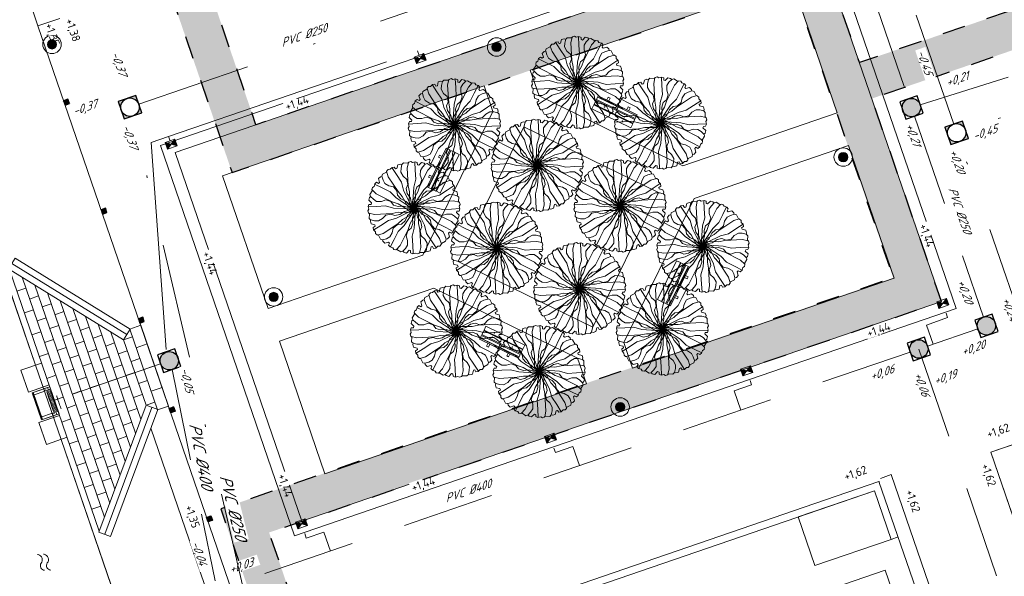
# Model space of a CAD drawing. Header units: metres. Extents: x 264570 to 266133, y 576109 to 577454.
# Tile 19 of 128: x 265076 to 265119, y 576879 to 576903. Entities that reach past the tile are written whole.
import ezdxf
from ezdxf.enums import TextEntityAlignment as Align

# ---------------------------------------------------------------- set-up
doc = ezdxf.new("R2010")
doc.units = ezdxf.units.M
for name, pattern in [('NLCS-HIDDEN', [4, 2, -2]), ('RI-HWA_KOLKAANSLUITING', [4.3, 2.5, -1.8]), ('RI-HWA_PVC', [6.4, 4, -2.4]), ('RI-VWA_PVC', [11, 5, -3, 0, -3])]:
    doc.linetypes.add(name, pattern=pattern)
for name, color, linetype, lineweight in [('B-BH-OG-BEBOUWING-G', 252, 'Continuous', 15), ('B-OI-RI-HWA_KOLK-S', 252, 'Continuous', 9), ('B-OI-RI-HWA_TRANSPORTLEIDING-G', 252, 'RI-HWA_PVC', 13), ('B-OI-RI-VWA-TRANSPORTLEIDING-G', 252, 'RI-VWA_PVC', 13), ('B-WE-GR-BOOM-S', 252, 'Continuous', 15), ('B-WE-IE-STRAAT MEUBILAIR-G', 252, 'Continuous', 18), ('B-WE-KL-ET_LS_OV_LICHTMAST-S', 252, 'Continuous', 15), ('B-WE-KL-TRACE-A', 252, 'Continuous', 13), ('B-WE-KL-TRACE-GD', 252, 'NLCS-HIDDEN', 25), ('B-WE-OG-TOPOGRAFIE-G', 252, 'Continuous', 15), ('B-WE-RI-HWA-RIOOLPUT-S', 252, 'Continuous', 13), ('B-WE-RI-HWA_KOLKAANSLUITING-G', 252, 'RI-HWA_KOLKAANSLUITING', 18), ('B-WE-RI-VWA_RIOOLPUT_INSPECTIEPUT-S', 252, 'Continuous', 13), ('B-XX-AL-T25', 252, 'Continuous', 9), ('B-XX-RI-T25-200', 252, 'Continuous', 13)]:
    doc.layers.add(name, color=color, linetype=linetype, lineweight=lineweight)
doc.styles.add('NLCS-ISO-ANNOTATIVE-T25', font='NLCS-ISO.ttf', dxfattribs={"height": 2.5})
doc.styles.add('NLCS-ISO-M200-T18-SCHUIN', font='NLCS-ISO.ttf', dxfattribs={"oblique": 30, "height": 0.36})
doc.styles.get("Standard").update_dxf_attribs({"font": 'arial.ttf'})

# ---------------------------------------------------------------- blocks, each defined once
blk = doc.blocks.new('SOG-TOPOGRAFIE_WATER-SO')
at = {"flags": 128}
for points in [[(-2.51, 0.56), (-2.43, 0.7, -0.538831), (-0.42, 0.73, 0.605168), (1.26, 0.93, -4.035705)], [(-2.88, -0.71), (-2.79, -0.57, -0.538831), (-0.79, -0.54, 0.605168), (0.89, -0.34, -4.035705)]]:
    blk.add_lwpolyline(points, format="xyb", dxfattribs=at)
blk = doc.blocks.new('park03')
for p, q in [((1175, -156), (-325, -156)), ((0, -252), (0, -290)), ((75, -252), (75, -290)), ((775, -252), (775, -290)), ((850, -252), (850, -290)), ((0, -438), (0, -458)), ((75, -438), (75, -458)), ((775, -438), (775, -458)), ((850, -438), (850, -458))]:
    blk.add_line(p, q)
for points in [[(0, -107), (0, 0), (75, 0), (75, -107)], [(775, -107), (775, 0), (850, 0), (850, -107)]]:
    blk.add_lwpolyline(points)
for points in [[(1175, -107), (1175, -252), (-325, -252), (-325, -107)], [(-325, -438), (1175, -438), (1175, -290), (-325, -290)], [(-325, -608), (1175, -608), (1175, -458), (-325, -458)]]:
    blk.add_lwpolyline(points, close=True)
for centre in [(38, -364), (38, -532), (812, -364), (812, -532)]:
    blk.add_circle(centre, 8)
blk = doc.blocks.new('paal')
at = {"lineweight": -3, "ltscale": 0.1, "true_color": 0x3d3d3d}
h = blk.add_hatch(color=250, dxfattribs=at)
h.dxf.hatch_style = 1
h.paths.add_polyline_path([(0.1, 0.1), (-0.1, 0.1), (-0.1, -0.1), (0.1, -0.1)])
at = {"lineweight": -3, "ltscale": 0.1, "flags": 128}
for points in [[(-0.079, 0.033), (-0.1, 0.1), (-0.033, 0.079)], [(0.033, 0.079), (0.079, 0.033), (0.079, -0.033), (0.033, -0.079), (-0.033, -0.079), (-0.079, -0.033), (-0.079, 0.033), (-0.033, 0.079), (0.033, 0.079)], [(-0.079, 0.033), (0, 0), (-0.033, 0.079)], [(0.033, 0.079), (0, 0), (0.079, 0.033)], [(0.033, 0.079), (0.1, 0.1)], [(0.1, 0.1), (0.079, 0.033)], [(-0.079, -0.033), (-0.1, -0.1)], [(-0.033, -0.079), (-0.1, -0.1)], [(-0.033, -0.079), (0, 0), (-0.079, -0.033)], [(0.079, -0.033), (0, 0), (0.033, -0.079)], [(0.033, -0.079), (0.1, -0.1)], [(0.079, -0.033), (0.1, -0.1)]]:
    blk.add_lwpolyline(points, dxfattribs=at)
blk.add_lwpolyline([(0.1, 0.1), (-0.1, 0.1), (-0.1, -0.1), (0.1, -0.1)], close=True, dxfattribs=at)
blk = doc.blocks.new('*U32')
blk.add_hatch(color=0).paths.add_polyline_path([(-0.5, 0.05, 1), (0.5, -0.05, 1)])
at = {"color": 0}
for radius in [1, 0.5]:
    blk.add_circle((0, 0), radius, dxfattribs=at)
at = {"lineweight": 30, "flags": 104}
blk.add_attdef('NR.', text='', height=2.5, dxfattribs=at).set_placement((6.75, 1.25), align=Align.TOP_LEFT)
blk = doc.blocks.new('N-SRI-PUT_HWA-SO')
h = blk.add_hatch(color=256)
h.dxf.hatch_style = 1
h.paths.add_polyline_path([(-2, 0, 1), (2, 0, 1)])
at = {"lineweight": -3, "flags": 128}
blk.add_lwpolyline([(-2, -2), (2, -2), (2, 2), (-2, 2)], close=True, dxfattribs=at)
at = {"lineweight": -3}
blk.add_circle((0, 0), 2, dxfattribs=at)
blk = doc.blocks.new('N-SRI-PUT_SWA-SO')
h = blk.add_hatch(color=256)
h.paths.add_polyline_path([(-2, 2), (0, 2, 0.41155), (-2, 0.02)])
h.paths.add_polyline_path([(-2, -0.02, 0.408866), (-0.02, -2), (-2, -2)])
h.paths.add_polyline_path([(2, -0.02), (2, -2), (0.02, -2, 0.408866)])
h = blk.add_hatch(color=256)
h.paths.add_polyline_path([(0, 2, -0.41155), (2, 0.02), (2, 2)])
h.paths.add_polyline_path([(2, -0.02, -0.408866), (0.02, -2), (2, -2)])
h.paths.add_polyline_path([(-0.02, -2, -0.408866), (-2, -0.02), (-2, -2)])
at = {"flags": 128}
blk.add_lwpolyline([(-2, 2), (2, 2), (2, -2), (-2, -2)], close=True, dxfattribs=at)
at = {"lineweight": -3, "flags": 128}
blk.add_lwpolyline([(2, -2), (2, 2), (-2, 2), (-2, -2)], close=True, dxfattribs=at)
at = {"lineweight": -3}
blk.add_circle((0, 0), 2, dxfattribs=at)
blk = doc.blocks.new('N-SRI-KOLK_STRAAT_450X300-SO')
h = blk.add_hatch(color=256)
h.dxf.hatch_style = 1
h.paths.add_polyline_path([(0, 0.75), (-1.125, 1.5), (-1.125, 0)])
h.paths.add_polyline_path([(1.125, 0), (1.125, 1.5), (0, 0.75)])
for p, q in [((-1.125, 0), (1.125, 1.5)), ((1.125, 0), (-1.125, 1.5))]:
    blk.add_line(p, q)
at = {"flags": 128}
blk.add_lwpolyline([(-1.125, 0), (1.125, 0), (1.125, 1.5), (-1.125, 1.5)], close=True, dxfattribs=at)
blk = doc.blocks.new('BRANCHP', base_point=(0.5, 0.5))
for p, q in [((0.719, 0.625), (0.906, 0.687)), ((0.906, 0.687), (0.97, 0.69)), ((0.951, 0.743), (0.931, 0.754)), ((0.962, 0.694), (0.951, 0.743)), ((0.974, 0.687), (0.962, 0.694)), ((0.987, 0.668), (0.974, 0.687)), ((0.982, 0.647), (0.987, 0.668)), ((0.5, 0.5), (0.531, 0.562)), ((0.531, 0.562), (0.656, 0.594)), ((0.562, 0.531), (0.719, 0.562)), ((0.656, 0.594), (0.719, 0.625)), ((0.719, 0.562), (0.812, 0.562)), ((0.812, 0.562), (0.906, 0.594)), ((0.906, 0.594), (0.996, 0.623)), ((0.97, 0.587), (0.994, 0.594)), ((0.97, 0.571), (0.97, 0.587)), ((1.008, 0.55), (0.97, 0.571)), ((0.997, 0.62), (0.982, 0.647)), ((0.994, 0.594), (0.997, 0.62)), ((1.008, 0.52), (1.008, 0.55)), ((0.5, 0.5), (0.562, 0.531)), ((0.5, 0.5), (0.565, 0.514)), ((0.565, 0.514), (0.612, 0.512)), ((0.612, 0.512), (0.673, 0.533)), ((0.673, 0.533), (0.728, 0.53)), ((0.728, 0.53), (0.767, 0.501)), ((0.767, 0.501), (0.824, 0.497)), ((0.824, 0.497), (0.869, 0.526)), ((0.869, 0.526), (0.92, 0.539)), ((0.92, 0.539), (0.961, 0.526)), ((0.961, 0.526), (0.999, 0.505)), ((0.998, 0.504), (1.008, 0.52))]:
    blk.add_line(p, q)

msp = doc.modelspace()

# ---------------------------------------------------------------- hatches: boundary and pattern name
at = {"layer": 'B-WE-KL-TRACE-A'}
h = msp.add_hatch(dxfattribs=at)
h.set_pattern_fill('DOTS', color=256, scale=0.5)
h.set_pattern_definition([(0, (265213.50372, 576751.05414), (0.079375, 0.15875), [0, -0.15875])])
edge = h.paths.add_edge_path()
edge.add_line((265157.98, 576735.275), (265128.517, 576821.046))
edge.add_line((265128.517, 576821.046), (265184.245, 576840.189))
edge.add_line((265184.245, 576840.189), (265187.722, 576830.068))
edge.add_line((265187.722, 576830.068), (265189.281, 576830.608))
edge.add_line((265189.281, 576830.608), (265185.806, 576840.725))
edge.add_line((265185.806, 576840.725), (265194.726, 576843.79))
edge.add_line((265194.726, 576843.79), (265194.188, 576845.349))
edge.add_line((265194.188, 576845.349), (265188.098, 576843.257))
edge.add_line((265188.098, 576843.257), (265167.527, 576903.142))
edge.add_line((265167.527, 576903.142), (265173.517, 576905.199))
edge.add_arc((265180.15, 576907.436), 7, 184.988, 198.6314, ccw=False)
edge.add_line((265173.177, 576906.827), (265166.991, 576904.703))
edge.add_line((265166.991, 576904.703), (265162.382, 576918.121))
edge.add_line((265162.382, 576918.121), (265112.423, 576900.959))
edge.add_line((265112.423, 576900.959), (265110.487, 576906.593))
edge.add_line((265110.487, 576906.593), (265086.229, 576898.26))
edge.add_line((265086.229, 576898.26), (265084.078, 576904.521))
edge.add_line((265084.078, 576904.521), (265082.517, 576903.985))
edge.add_line((265082.517, 576903.985), (265085.194, 576896.192))
edge.add_line((265085.194, 576896.192), (265109.463, 576904.497))
edge.add_line((265109.463, 576904.497), (265113.884, 576891.625))
edge.add_line((265113.884, 576891.625), (265084.703, 576881.601))
edge.add_line((265084.703, 576881.601), (265105.644, 576820.637))
edge.add_line((265105.644, 576820.637), (265107.205, 576821.174))
edge.add_line((265107.205, 576821.174), (265086.8, 576880.577))
edge.add_line((265086.8, 576880.577), (265115.981, 576890.601))
edge.add_line((265115.981, 576890.601), (265112.959, 576899.399))
edge.add_line((265112.959, 576899.399), (265161.358, 576916.024))
edge.add_line((265161.358, 576916.024), (265186.538, 576842.721))
edge.add_line((265186.538, 576842.721), (265126.421, 576822.071))
edge.add_line((265126.421, 576822.071), (265156.42, 576734.739))
edge.add_line((265156.42, 576734.739), (265157.98, 576735.275))

# ---------------------------------------------------------------- linework, layer by layer
at = {"layer": 'B-BH-OG-BEBOUWING-G', "flags": 128}
for points in [[(265124.222, 576886.157), (265118.121, 576884.061), (265121.416, 576874.471), (265121.699, 576874.569), (265127.516, 576876.567)], [(265113.07, 576882.39), (265109.76, 576881.253), (265110.486, 576879.141), (265113.796, 576880.278)]]:
    msp.add_lwpolyline(points, close=True, dxfattribs=at)
at = {"layer": 'B-OI-RI-HWA_TRANSPORTLEIDING-G'}
msp.add_line((265082.087, 576887.898), (265077.697, 576886.39, 1.08), dxfattribs=at)
for points in [[(265115.06, 576899.128), (265140.03, 576906.987)], [(265114.808, 576898.63), (265117.8, 576889.921)], [(265114.998, 576888.536), (265126.463, 576855.147), (265135.184, 576829.759)]]:
    msp.add_lwpolyline(points, dxfattribs=at)
at = {"layer": 'B-OI-RI-VWA-TRANSPORTLEIDING-G'}
msp.add_line((265116.51, 576898.295), (265112.639, 576909.553), dxfattribs=at)
at = {"layer": 'B-OI-RI-VWA-TRANSPORTLEIDING-G', "flags": 128}
for points in [[(265168.093, 576915.591), (265117.236, 576898.119)], [(265081.139, 576899.155), (265096.258, 576904.349)]]:
    msp.add_lwpolyline(points, dxfattribs=at)
at = {"layer": 'B-WE-KL-TRACE-GD', "ltscale": 0.5, "flags": 128}
msp.add_lwpolyline([(265162.382, 576918.121), (265112.423, 576900.959), (265110.487, 576906.593), (265086.229, 576898.26), (265084.078, 576904.521), (265068.757, 576949.123), (265099.967, 576959.844), (265101.013, 576956.799), (265144.707, 576971.808), (265159.222, 576929.551), (265127.445, 576918.636), (265131.29, 576907.441), (265132.851, 576907.977), (265129.541, 576917.611), (265159.758, 576927.991), (265163.068, 576918.356), (265162.382, 576918.121)], dxfattribs=at)
msp.add_lwpolyline([(265082.517, 576903.985), (265085.194, 576896.192), (265109.463, 576904.497), (265113.884, 576891.625), (265084.703, 576881.601), (265105.644, 576820.637), (265107.205, 576821.174), (265086.8, 576880.577), (265115.981, 576890.601), (265112.959, 576899.399), (265161.358, 576916.024), (265186.538, 576842.721), (265126.421, 576822.071), (265156.42, 576734.739), (265157.98, 576735.275), (265128.517, 576821.046), (265184.245, 576840.189), (265187.722, 576830.068), (265189.281, 576830.608), (265185.806, 576840.725), (265194.726, 576843.79), (265194.188, 576845.349), (265188.098, 576843.257), (265167.527, 576903.142), (265173.517, 576905.199, -0.059601), (265173.177, 576906.827), (265166.991, 576904.703), (265162.918, 576916.56)], format="xyb", dxfattribs=at)
at = {"layer": 'B-WE-OG-TOPOGRAFIE-G'}
for p, q in [((265060.237, 576950.669), (265076.767, 576902.549)), ((265110.798, 576907.229), (265082.089, 576897.367)), ((265116.616, 576890.29), (265110.798, 576907.229)), ((265082.725, 576897.057), (265110.487, 576906.593)), ((265110.487, 576906.593), (265115.981, 576890.601)), ((265082.089, 576897.367), (265087.908, 576880.429)), ((265088.218, 576881.064), (265082.725, 576897.057)), ((265075.53, 576891.99), (265079.429, 576880.64)), ((265076.081, 576891.65), (265079.654, 576881.246)), ((265076.243, 576891.177), (265075.855, 576891.044)), ((265076.631, 576891.31), (265079.88, 576881.853)), ((265077.181, 576890.97), (265080.105, 576882.459)), ((265076.793, 576890.837), (265076.406, 576890.704)), ((265077.344, 576890.498), (265076.956, 576890.364)), ((265077.731, 576890.631), (265080.33, 576883.065)), ((265088.218, 576881.064), (265115.981, 576890.601)), ((265076.568, 576890.231), (265076.18, 576890.098)), ((265077.894, 576890.158), (265077.506, 576890.025)), ((265078.281, 576890.291), (265080.556, 576883.671)), ((265087.908, 576880.429), (265116.616, 576890.29)), ((265077.118, 576889.892), (265076.73, 576889.758)), ((265078.444, 576889.818), (265078.056, 576889.685)), ((265078.832, 576889.951), (265080.781, 576884.277)), ((265076.893, 576889.285), (265076.505, 576889.152)), ((265077.668, 576889.552), (265077.281, 576889.419)), ((265078.219, 576889.212), (265077.831, 576889.079)), ((265078.994, 576889.479), (265078.606, 576889.345)), ((265079.382, 576889.612), (265081.006, 576884.883)), ((265079.932, 576889.272), (265081.232, 576885.489)), ((265077.443, 576888.946), (265077.055, 576888.813)), ((265078.769, 576888.872), (265078.381, 576888.739)), ((265079.544, 576889.139), (265079.157, 576889.006)), ((265080.095, 576888.799), (265079.707, 576888.666)), ((265080.482, 576888.932), (265080.87, 576889.066)), ((265080.482, 576888.932), (265081.457, 576886.095)), ((265077.218, 576888.34), (265076.83, 576888.206)), ((265077.993, 576888.606), (265077.606, 576888.473)), ((265079.319, 576888.533), (265078.931, 576888.4)), ((265080.645, 576888.46), (265080.257, 576888.326)), ((265081.505, 576888.755), (265081.032, 576888.593)), ((265076.927, 576887.923), (265076.029, 576887.614)), ((265077.768, 576888), (265077.38, 576887.867)), ((265078.543, 576888.266), (265078.156, 576888.133)), ((265079.094, 576887.927), (265078.706, 576887.794)), ((265079.869, 576888.193), (265079.481, 576888.06)), ((265081.195, 576888.12), (265080.807, 576887.987)), ((265076.029, 576887.614), (265076.354, 576886.668)), ((265078.318, 576887.66), (265077.93, 576887.527)), ((265079.644, 576887.587), (265079.256, 576887.454)), ((265080.419, 576887.853), (265080.032, 576887.72)), ((265080.97, 576887.514), (265080.582, 576887.381)), ((265081.83, 576887.809), (265081.357, 576887.647)), ((265077.543, 576887.394), (265077.155, 576887.261)), ((265078.093, 576887.054), (265077.705, 576886.921)), ((265078.868, 576887.321), (265078.481, 576887.187)), ((265080.194, 576887.247), (265079.806, 576887.114)), ((265081.52, 576887.174), (265081.132, 576887.041)), ((265077.252, 576886.977), (265076.354, 576886.668)), ((265076.522, 576886.641, -499.5), (265077.184, 576886.869, -499.5)), ((265076.56, 576886.654), (265076.522, 576886.641)), ((265076.522, 576886.641, 0.3), (265076.561, 576886.528, 0.3)), ((265076.522, 576886.641), (265076.522, 576886.641, 0.3)), ((265076.522, 576886.641), (265076.925, 576885.469)), ((265077.278, 576886.901, -499.5), (265076.56, 576886.654, -499.5)), ((265076.56, 576886.654, -0.02), (265076.56, 576886.654)), ((265076.56, 576886.654, -0.02), (265076.962, 576885.482, -0.02)), ((265076.56, 576886.654, -499.5), (265076.962, 576885.482, -499.5)), ((265077.071, 576886.703, -499.5), (265076.561, 576886.528, -499.5)), ((265077.071, 576886.703, -499.5), (265076.561, 576886.528, -499.5)), ((265077.057, 576886.746, 0.844), (265077.114, 576886.765, 0.904)), ((265077.057, 576886.746, 0.1), (265077.114, 576886.765, 0.1)), ((265077.057, 576886.746, 0.1), (265077.057, 576886.746, 0.844)), ((265077.071, 576886.703, 0.844), (265077.057, 576886.746, 0.844)), ((265077.071, 576886.703, 0.1), (265077.057, 576886.746, 0.1)), ((265077.071, 576886.703, 0.1), (265077.071, 576886.703, 0.844)), ((265077.114, 576886.765, 0.1), (265077.114, 576886.765, 0.904)), ((265077.114, 576886.765, 0.904), (265077.128, 576886.723, 0.904)), ((265077.114, 576886.765, 0.1), (265077.128, 576886.723, 0.1)), ((265077.317, 576886.788, 0.1), (265077.128, 576886.723, 0.1)), ((265077.223, 576886.755, 1.005), (265077.128, 576886.723, 0.904)), ((265077.128, 576886.723, 0.904), (265077.128, 576886.723, 0.1)), ((265077.334, 576886.741, -499.5), (265077.154, 576886.679, -499.5)), ((265077.154, 576886.679, -499.5), (265077.446, 576885.828, -499.5)), ((265077.35, 576886.693, -499.5), (265077.17, 576886.632, -499.5)), ((265077.184, 576886.869, 1.005), (265077.278, 576886.901, 1.005)), ((265077.184, 576886.869, 1.005), (265077.223, 576886.755, 1.005)), ((265077.366, 576886.646, -499.5), (265077.186, 576886.584, -499.5)), ((265077.317, 576886.788, -499.5), (265077.223, 576886.755, -499.5)), ((265077.278, 576886.901, 1.005), (265077.317, 576886.788, 1.005)), ((265077.681, 576885.729, -499.5), (265077.278, 576886.901, -499.5)), ((265077.278, 576886.901, 1.08), (265077.278, 576886.901, 1.005)), ((265077.315, 576886.734, -499.5), (265077.607, 576885.883, -499.5)), ((265077.317, 576886.788, 1.005), (265077.317, 576886.788, 0.1)), ((265077.317, 576886.788, -499.5), (265077.642, 576885.842, -499.5)), ((265078.643, 576886.715), (265078.255, 576886.581)), ((265079.419, 576886.981), (265079.031, 576886.848)), ((265079.969, 576886.641), (265079.581, 576886.508)), ((265080.744, 576886.908), (265080.356, 576886.774)), ((265082.155, 576886.864), (265081.682, 576886.701)), ((265076.561, 576886.528, 0.3), (265076.561, 576886.528, 0.1)), ((265076.561, 576886.528, 0.1), (265076.886, 576885.582, 0.1)), ((265077.382, 576886.599, -499.5), (265077.203, 576886.537, -499.5)), ((265077.398, 576886.551, -499.5), (265077.219, 576886.49, -499.5)), ((265077.415, 576886.504, -499.5), (265077.235, 576886.442, -499.5)), ((265077.431, 576886.457, -499.5), (265077.251, 576886.395, -499.5)), ((265077.447, 576886.41, -499.5), (265077.268, 576886.348, -499.5)), ((265077.463, 576886.362, -499.5), (265077.284, 576886.301, -499.5)), ((265077.48, 576886.315, -499.5), (265077.3, 576886.253, -499.5)), ((265077.496, 576886.268, -499.5), (265077.316, 576886.206, -499.5)), ((265077.512, 576886.22, -499.5), (265077.333, 576886.159, -499.5)), ((265077.867, 576886.448), (265077.48, 576886.315)), ((265079.193, 576886.375), (265078.805, 576886.242)), ((265080.519, 576886.302), (265080.131, 576886.168)), ((265081.294, 576886.568), (265080.907, 576886.435)), ((265081.457, 576886.095), (265081.845, 576886.228)), ((265077.528, 576886.173, -499.5), (265077.349, 576886.111, -499.5)), ((265077.545, 576886.126, -499.5), (265077.365, 576886.064, -499.5)), ((265077.561, 576886.079, -499.5), (265077.381, 576886.017, -499.5)), ((265077.577, 576886.031, -499.5), (265077.397, 576885.97, -499.5)), ((265077.593, 576885.984, -499.5), (265077.414, 576885.922, -499.5)), ((265077.61, 576885.937, -499.5), (265077.43, 576885.875, -499.5)), ((265077.626, 576885.889, -499.5), (265077.446, 576885.828, -499.5)), ((265077.453, 576885.777, -499.5), (265077.642, 576885.842, -499.5)), ((265077.453, 576885.777, 0.904), (265077.548, 576885.81, 1.005)), ((265077.453, 576885.777, 0.904), (265077.468, 576885.735, 0.904)), ((265077.453, 576885.777, 0.1), (265077.453, 576885.777, 0.904)), ((265077.468, 576885.735, 0.1), (265077.453, 576885.777, 0.1)), ((265077.548, 576885.81, 1.005), (265077.642, 576885.842, 1.005)), ((265077.548, 576885.81, 1.005), (265077.587, 576885.696, 1.005)), ((265077.642, 576885.842, 0.1), (265077.642, 576885.842, 1.005)), ((265077.642, 576885.842, 1.005), (265077.681, 576885.729, 1.005)), ((265078.418, 576886.108), (265078.03, 576885.975)), ((265078.968, 576885.769), (265078.58, 576885.636)), ((265079.743, 576886.035), (265079.356, 576885.902)), ((265081.069, 576885.962), (265080.681, 576885.829)), ((265118.121, 576884.061), (265124.222, 576886.157)), ((265077.707, 576885.653), (265076.809, 576885.344)), ((265076.809, 576885.344), (265077.134, 576884.399)), ((265076.886, 576885.582, -499.5), (265077.396, 576885.758, -499.5)), ((265076.886, 576885.582, -499.5), (265077.396, 576885.758, -499.5)), ((265076.886, 576885.582, 0.3), (265076.925, 576885.469, 0.3)), ((265076.886, 576885.582, 0.1), (265076.886, 576885.582, 0.3)), ((265077.587, 576885.696, -499.5), (265076.925, 576885.469, -499.5)), ((265076.925, 576885.469), (265076.962, 576885.482)), ((265076.925, 576885.469, 0.3), (265076.925, 576885.469)), ((265076.962, 576885.482, -499.5), (265077.681, 576885.729, -499.5)), ((265076.962, 576885.482), (265076.962, 576885.482, -0.02)), ((265077.411, 576885.715, 0.844), (265077.396, 576885.758, 0.844)), ((265077.396, 576885.758, 0.1), (265077.411, 576885.715, 0.1)), ((265077.396, 576885.758, 0.844), (265077.396, 576885.758, 0.1)), ((265077.468, 576885.735, 0.904), (265077.411, 576885.715, 0.844)), ((265077.411, 576885.715, 0.1), (265077.468, 576885.735, 0.1)), ((265077.411, 576885.715, 0.1), (265077.411, 576885.715, 0.844)), ((265077.468, 576885.735, 0.1), (265077.468, 576885.735, 0.904)), ((265077.681, 576885.729, 1.005), (265077.587, 576885.696, 1.005)), ((265077.681, 576885.729, 1.005), (265077.681, 576885.729, 1.08)), ((265078.192, 576885.502), (265077.805, 576885.369)), ((265079.518, 576885.429), (265079.13, 576885.296)), ((265080.294, 576885.696), (265079.906, 576885.562)), ((265080.844, 576885.356), (265080.456, 576885.223)), ((265078.743, 576885.163), (265078.355, 576885.03)), ((265080.068, 576885.089), (265079.681, 576884.956)), ((265078.032, 576884.707), (265077.134, 576884.399)), ((265078.517, 576884.557), (265078.129, 576884.423)), ((265079.293, 576884.823), (265078.905, 576884.69)), ((265080.618, 576884.75), (265080.231, 576884.617)), ((265079.067, 576884.217), (265078.68, 576884.084)), ((265079.843, 576884.483), (265079.455, 576884.35)), ((265080.393, 576884.144), (265080.005, 576884.01)), ((265126.277, 576860.318), (265118.121, 576884.061)), ((265079.618, 576883.877), (265079.23, 576883.744)), ((265078.842, 576883.611), (265078.454, 576883.478)), ((265079.392, 576883.271), (265079.005, 576883.138)), ((265080.168, 576883.538), (265079.78, 576883.404)), ((265079.943, 576882.932), (265079.555, 576882.798)), ((265113.269, 576882.796), (265089.857, 576874.754)), ((265113.289, 576882.74), (265113.269, 576882.796)), ((265131.563, 576829.541), (265113.269, 576882.796)), ((265113.804, 576883.086), (265113.331, 576882.923)), ((265079.167, 576882.665), (265078.779, 576882.532)), ((265099.551, 576877.746), (265113.07, 576882.39)), ((265113.07, 576882.39), (265113.796, 576880.278)), ((265079.717, 576882.325), (265079.329, 576882.192)), ((265079.492, 576881.719), (265079.104, 576881.586)), ((265109.76, 576881.253), (265110.486, 576879.141)), ((265110.486, 576879.141), (265113.796, 576880.278)), ((265113.796, 576880.278), (265114.099, 576880.382)), ((265108.805, 576877.324), (265113.534, 576878.948)), ((265113.534, 576878.948), (265115.158, 576874.22))]:
    msp.add_line(p, q, dxfattribs=at)
for points in [[(265146.294, 576984.114), (265054.527, 576952.285), (265076.666, 576887.833), (265077.77, 576884.617), (265164.747, 576631.404), (265212.85, 576643.969), (265260.984, 576656.444), (265260.772, 576657.063), (265284.398, 576664.646), (265285.162, 576664.816), (265285.638, 576664.419), (265328.595, 576675.718), (265332.455, 576676.733), (265342.03, 576679.251), (265422.617, 576700.306), (265485.568, 576716.533), (265587.981, 576742.976), (265589.623, 576742.562), (265592.107, 576740.013), (265593.761, 576738.712), (265595.408, 576733.376), (265604.83, 576703.223)], [(265076.666, 576887.833), (265054.527, 576952.285)], [(265098.518, 576899.523), (265104.753, 576896.477), (265111.458, 576898.78), (265109.481, 576904.535), (265098.135, 576900.637), (265098.518, 576899.523)], [(265077.713, 576902.874), (265076.767, 576902.549)], [(265080.625, 576889.164), (265075.631, 576892.248)], [(265081.712, 576886), (265079.667, 576880.498)], [(265121.416, 576874.471), (265118.121, 576884.061), (265124.222, 576886.157), (265127.516, 576876.567)], [(265081.667, 576885.097), (265166.807, 576637.243), (265167.138, 576636.696), (265168.147, 576636.431), (265225.077, 576651.324), (265259.432, 576660.173)], [(265260.984, 576656.444), (265164.717, 576631.494), (265077.77, 576884.617)], [(265132.163, 576829.641), (265113.804, 576883.086)]]:
    msp.add_lwpolyline(points, dxfattribs=at)
for points in [[(265096.129, 576899.948), (265084.783, 576896.051), (265086.76, 576890.296), (265093.465, 576892.599), (265096.512, 576898.834)], [(265095.006, 576892.335), (265097.86, 576898.175), (265103.7, 576895.322), (265100.846, 576889.482)], [(265102.576, 576887.709), (265113.922, 576891.606), (265111.946, 576897.361), (265105.24, 576895.058), (265102.194, 576888.823)], [(265075.774, 576892.48), (265075.487, 576892.016), (265080.482, 576888.932), (265080.769, 576889.396)], [(265093.953, 576891.181), (265087.247, 576888.877), (265089.224, 576883.122), (265100.57, 576887.02), (265100.187, 576888.134)], [(265081.227, 576889.564), (265080.755, 576889.402), (265081.96, 576885.892), (265082.433, 576886.055)], [(265079.922, 576880.403), (265079.411, 576880.593), (265081.457, 576886.095), (265081.968, 576885.905)]]:
    msp.add_lwpolyline(points, close=True, dxfattribs=at)
msp.add_lwpolyline([(265118.121, 576884.061), (265124.222, 576886.157), (265132.702, 576861.468), (265127.548, 576859.697, -0.414214), (265126.277, 576860.318)], format="xyb", close=True, dxfattribs=at)
msp.add_polyline3d([(265106.072, 576817.237, 0), (265076.767, 576902.549, 0)], dxfattribs=at)
at = {"layer": 'B-WE-OG-TOPOGRAFIE-G', "extrusion": (0.945757, 0.324875, -6.21899e-29)}
msp.add_circle((459477.064, 0.5, 438114.96), 0.3, dxfattribs=at)
at = {"layer": 'B-WE-OG-TOPOGRAFIE-G'}
for p in [(265077.17, 576886.632, -499.5), (265077.186, 576886.584, -499.5), (265077.203, 576886.537, -499.5), (265077.219, 576886.49, -499.5), (265077.235, 576886.442, -499.5), (265077.251, 576886.395, -499.5), (265077.268, 576886.348, -499.5), (265077.284, 576886.301, -499.5), (265077.3, 576886.253, -499.5), (265077.316, 576886.206, -499.5), (265077.333, 576886.159, -499.5), (265077.349, 576886.111, -499.5), (265077.365, 576886.064, -499.5), (265077.381, 576886.017, -499.5), (265077.397, 576885.97, -499.5), (265077.414, 576885.922, -499.5), (265077.43, 576885.875, -499.5)]:
    msp.add_point(p, dxfattribs=at)
at = {"layer": 'B-WE-RI-HWA_KOLKAANSLUITING-G', "ltscale": 4, "flags": 128}
for points in [[(265110.332, 576907.122), (265110.267, 576907.311), (265111.662, 576907.79), (265114.549, 576899.387)], [(265082.434, 576897.75), (265093.244, 576901.463)], [(265082.499, 576897.56), (265082.434, 576897.75), (265081.677, 576897.49), (265082.336, 576888.406)]]:
    msp.add_lwpolyline(points, dxfattribs=at)
at = {"layer": 'B-WE-RI-HWA_KOLKAANSLUITING-G', "flags": 128}
msp.add_lwpolyline([(265093.309, 576901.274), (265093.244, 576901.463)], dxfattribs=at)
at = {"layer": 'B-WE-RI-HWA_KOLKAANSLUITING-G', "ltscale": 2, "flags": 128}
for points in [[(265116.183, 576890.088), (265116.248, 576889.899), (265115.328, 576889.577), (265115.615, 576888.742)], [(265107.671, 576887.165), (265107.736, 576886.975), (265106.98, 576886.716), (265107.267, 576885.881)], [(265099.16, 576884.241), (265099.225, 576884.052), (265099.981, 576884.311), (265100.268, 576883.478)], [(265088.35, 576880.527), (265088.415, 576880.338), (265089.171, 576880.598), (265089.457, 576879.766)]]:
    msp.add_lwpolyline(points, dxfattribs=at)

# ---------------------------------------------------------------- block references
at = {"layer": 'B-OI-RI-HWA_KOLK-S', "xscale": 0.2, "yscale": 0.2, "zscale": 0.2, "rotation": 198.9580202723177}
for p in [(265093.309, 576901.274), (265082.499, 576897.56), (265115.988, 576890.656), (265107.476, 576887.732), (265098.965, 576884.808), (265088.155, 576881.095)]:
    msp.add_blockref('N-SRI-KOLK_STRAAT_450X300-SO', p, dxfattribs=at)
at = {"layer": 'B-WE-GR-BOOM-S'}
for p, xscale, yscale, zscale, rotation in [((265100.193, 576900.096), 3.899999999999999, 3.899999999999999, 6.000000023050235, 105), ((265100.193, 576900.096), 3.9, 3.9, 6.000000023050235, 75.00000000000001), ((265100.193, 576900.096), 3.900000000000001, 3.900000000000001, 6.000000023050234, 45.00000000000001), ((265100.193, 576900.096), 3.900000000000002, 3.900000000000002, 6.000000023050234, 135), ((265100.193, 576900.096), 3.900000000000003, 3.900000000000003, 6.000000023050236, 14.99999999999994), ((265100.193, 576900.096), 3.900000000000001, 3.900000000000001, 6.000000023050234, 315), ((265100.193, 576900.096), 3.899999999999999, 3.899999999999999, 6.000000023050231, 344.9999999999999), ((265094.843, 576898.258), 3.9, 3.9, 6.000000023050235, 75.00000000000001), ((265094.843, 576898.258), 3.900000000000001, 3.900000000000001, 6.000000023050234, 45.00000000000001), ((265100.193, 576900.096), 3.9, 3.9, 6.000000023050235, 165), ((265100.193, 576900.096), 3.9, 3.9, 6.000000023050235, 285.0000000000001), ((265103.787, 576898.34), 3.9, 3.9, 6.000000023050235, 75.00000000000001), ((265103.787, 576898.34), 3.900000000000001, 3.900000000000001, 6.000000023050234, 45.00000000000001), ((265094.843, 576898.258), 3.899999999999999, 3.899999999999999, 6.000000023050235, 105), ((265100.193, 576900.096), 3.900000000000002, 3.900000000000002, 6.000000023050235, 195), ((265100.193, 576900.096), 3.900000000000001, 3.900000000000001, 6.000000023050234, 224.9999999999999), ((265100.193, 576900.096), 3.9, 3.9, 6.000000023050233, 255), ((265103.787, 576898.34), 3.899999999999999, 3.899999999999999, 6.000000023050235, 105), ((265094.843, 576898.258), 3.900000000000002, 3.900000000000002, 6.000000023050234, 135), ((265094.843, 576898.258), 3.900000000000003, 3.900000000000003, 6.000000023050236, 14.99999999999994), ((265103.787, 576898.34), 3.900000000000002, 3.900000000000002, 6.000000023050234, 135), ((265103.787, 576898.34), 3.900000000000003, 3.900000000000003, 6.000000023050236, 14.99999999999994), ((265094.843, 576898.258), 3.899999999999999, 3.899999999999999, 6.000000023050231, 344.9999999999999), ((265103.787, 576898.34), 3.900000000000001, 3.900000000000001, 6.000000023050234, 315), ((265103.787, 576898.34), 3.899999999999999, 3.899999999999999, 6.000000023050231, 344.9999999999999), ((265094.843, 576898.258), 3.9, 3.9, 6.000000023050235, 165), ((265094.843, 576898.258), 3.900000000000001, 3.900000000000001, 6.000000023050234, 315), ((265098.437, 576896.502), 3.9, 3.9, 6.000000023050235, 75.00000000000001), ((265098.437, 576896.502), 3.900000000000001, 3.900000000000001, 6.000000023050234, 45.00000000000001), ((265103.787, 576898.34), 3.9, 3.9, 6.000000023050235, 165), ((265103.787, 576898.34), 3.9, 3.9, 6.000000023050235, 285.0000000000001), ((265094.843, 576898.258), 3.900000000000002, 3.900000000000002, 6.000000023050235, 195), ((265094.843, 576898.258), 3.900000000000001, 3.900000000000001, 6.000000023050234, 224.9999999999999), ((265094.843, 576898.258), 3.9, 3.9, 6.000000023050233, 255), ((265094.843, 576898.258), 3.9, 3.9, 6.000000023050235, 285.0000000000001), ((265098.437, 576896.502), 3.899999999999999, 3.899999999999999, 6.000000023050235, 105), ((265103.787, 576898.34), 3.900000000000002, 3.900000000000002, 6.000000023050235, 195), ((265103.787, 576898.34), 3.900000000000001, 3.900000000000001, 6.000000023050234, 224.9999999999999), ((265103.787, 576898.34), 3.9, 3.9, 6.000000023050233, 255), ((265098.437, 576896.502), 3.900000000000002, 3.900000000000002, 6.000000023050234, 135), ((265098.437, 576896.502), 3.900000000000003, 3.900000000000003, 6.000000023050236, 14.99999999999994), ((265098.437, 576896.502), 3.899999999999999, 3.899999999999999, 6.000000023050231, 344.9999999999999), ((265098.437, 576896.502), 3.9, 3.9, 6.000000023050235, 165), ((265098.437, 576896.502), 3.900000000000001, 3.900000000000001, 6.000000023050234, 315), ((265102.031, 576894.746), 3.9, 3.9, 6.000000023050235, 75.00000000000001), ((265093.087, 576894.664), 3.899999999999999, 3.899999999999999, 6.000000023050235, 105), ((265093.087, 576894.664), 3.9, 3.9, 6.000000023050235, 75.00000000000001), ((265093.087, 576894.664), 3.900000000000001, 3.900000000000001, 6.000000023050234, 45.00000000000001), ((265098.437, 576896.502), 3.900000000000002, 3.900000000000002, 6.000000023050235, 195), ((265098.437, 576896.502), 3.900000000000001, 3.900000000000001, 6.000000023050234, 224.9999999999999), ((265098.437, 576896.502), 3.9, 3.9, 6.000000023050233, 255), ((265098.437, 576896.502), 3.9, 3.9, 6.000000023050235, 285.0000000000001), ((265102.031, 576894.746), 3.899999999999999, 3.899999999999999, 6.000000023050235, 105), ((265102.031, 576894.746), 3.900000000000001, 3.900000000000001, 6.000000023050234, 45.00000000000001), ((265093.087, 576894.664), 3.900000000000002, 3.900000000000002, 6.000000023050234, 135), ((265093.087, 576894.664), 3.900000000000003, 3.900000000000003, 6.000000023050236, 14.99999999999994), ((265102.031, 576894.746), 3.900000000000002, 3.900000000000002, 6.000000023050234, 135), ((265102.031, 576894.746), 3.900000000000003, 3.900000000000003, 6.000000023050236, 14.99999999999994), ((265093.087, 576894.664), 3.899999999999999, 3.899999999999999, 6.000000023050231, 344.9999999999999), ((265102.031, 576894.746), 3.899999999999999, 3.899999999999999, 6.000000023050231, 344.9999999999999), ((265093.087, 576894.664), 3.9, 3.9, 6.000000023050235, 165), ((265093.087, 576894.664), 3.900000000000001, 3.900000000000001, 6.000000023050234, 315), ((265102.031, 576894.746), 3.9, 3.9, 6.000000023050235, 165), ((265102.031, 576894.746), 3.900000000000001, 3.900000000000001, 6.000000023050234, 315), ((265093.087, 576894.664), 3.9, 3.9, 6.000000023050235, 285.0000000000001), ((265096.681, 576892.908), 3.899999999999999, 3.899999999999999, 6.000000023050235, 105), ((265096.681, 576892.908), 3.9, 3.9, 6.000000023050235, 75.00000000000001), ((265096.681, 576892.908), 3.900000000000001, 3.900000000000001, 6.000000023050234, 45.00000000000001), ((265102.031, 576894.746), 3.900000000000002, 3.900000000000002, 6.000000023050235, 195), ((265102.031, 576894.746), 3.900000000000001, 3.900000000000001, 6.000000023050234, 224.9999999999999), ((265102.031, 576894.746), 3.9, 3.9, 6.000000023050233, 255), ((265102.031, 576894.746), 3.9, 3.9, 6.000000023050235, 285.0000000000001), ((265105.625, 576892.99), 3.899999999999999, 3.899999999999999, 6.000000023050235, 105), ((265105.625, 576892.99), 3.9, 3.9, 6.000000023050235, 75.00000000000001), ((265105.625, 576892.99), 3.900000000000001, 3.900000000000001, 6.000000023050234, 45.00000000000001), ((265093.087, 576894.664), 3.900000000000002, 3.900000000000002, 6.000000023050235, 195), ((265093.087, 576894.664), 3.900000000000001, 3.900000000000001, 6.000000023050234, 224.9999999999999), ((265093.087, 576894.664), 3.9, 3.9, 6.000000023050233, 255), ((265096.681, 576892.908), 3.900000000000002, 3.900000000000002, 6.000000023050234, 135), ((265096.681, 576892.908), 3.900000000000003, 3.900000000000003, 6.000000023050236, 14.99999999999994), ((265105.625, 576892.99), 3.900000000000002, 3.900000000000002, 6.000000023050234, 135), ((265105.625, 576892.99), 3.900000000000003, 3.900000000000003, 6.000000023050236, 14.99999999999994), ((265105.625, 576892.99), 3.899999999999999, 3.899999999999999, 6.000000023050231, 344.9999999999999), ((265096.681, 576892.908), 3.900000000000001, 3.900000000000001, 6.000000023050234, 315), ((265096.681, 576892.908), 3.899999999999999, 3.899999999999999, 6.000000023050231, 344.9999999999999), ((265105.625, 576892.99), 3.9, 3.9, 6.000000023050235, 165), ((265105.625, 576892.99), 3.900000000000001, 3.900000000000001, 6.000000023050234, 315), ((265096.681, 576892.908), 3.9, 3.9, 6.000000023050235, 165), ((265096.681, 576892.908), 3.9, 3.9, 6.000000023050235, 285.0000000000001), ((265100.275, 576891.152), 3.899999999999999, 3.899999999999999, 6.000000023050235, 105), ((265100.275, 576891.152), 3.9, 3.9, 6.000000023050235, 75.00000000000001), ((265100.275, 576891.152), 3.900000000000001, 3.900000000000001, 6.000000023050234, 45.00000000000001), ((265105.625, 576892.99), 3.9, 3.9, 6.000000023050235, 285.0000000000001), ((265096.681, 576892.908), 3.900000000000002, 3.900000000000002, 6.000000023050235, 195), ((265096.681, 576892.908), 3.900000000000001, 3.900000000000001, 6.000000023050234, 224.9999999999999), ((265096.681, 576892.908), 3.9, 3.9, 6.000000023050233, 255), ((265100.275, 576891.152), 3.900000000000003, 3.900000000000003, 6.000000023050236, 14.99999999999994), ((265105.625, 576892.99), 3.900000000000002, 3.900000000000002, 6.000000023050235, 195), ((265105.625, 576892.99), 3.900000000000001, 3.900000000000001, 6.000000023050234, 224.9999999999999), ((265105.625, 576892.99), 3.9, 3.9, 6.000000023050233, 255), ((265100.275, 576891.152), 3.900000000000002, 3.900000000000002, 6.000000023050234, 135), ((265100.275, 576891.152), 3.900000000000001, 3.900000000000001, 6.000000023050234, 315), ((265100.275, 576891.152), 3.899999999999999, 3.899999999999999, 6.000000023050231, 344.9999999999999), ((265094.925, 576889.314), 3.9, 3.9, 6.000000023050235, 75.00000000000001), ((265094.925, 576889.314), 3.900000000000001, 3.900000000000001, 6.000000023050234, 45.00000000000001), ((265100.275, 576891.152), 3.9, 3.9, 6.000000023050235, 165), ((265100.275, 576891.152), 3.9, 3.9, 6.000000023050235, 285.0000000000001), ((265103.868, 576889.396), 3.9, 3.9, 6.000000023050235, 75.00000000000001), ((265103.868, 576889.396), 3.900000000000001, 3.900000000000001, 6.000000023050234, 45.00000000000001), ((265094.925, 576889.314), 3.899999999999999, 3.899999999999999, 6.000000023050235, 105), ((265100.275, 576891.152), 3.900000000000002, 3.900000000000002, 6.000000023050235, 195), ((265100.275, 576891.152), 3.900000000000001, 3.900000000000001, 6.000000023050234, 224.9999999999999), ((265100.275, 576891.152), 3.9, 3.9, 6.000000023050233, 255), ((265103.868, 576889.396), 3.899999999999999, 3.899999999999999, 6.000000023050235, 105), ((265094.925, 576889.314), 3.900000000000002, 3.900000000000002, 6.000000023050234, 135), ((265094.925, 576889.314), 3.900000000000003, 3.900000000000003, 6.000000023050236, 14.99999999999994), ((265103.868, 576889.396), 3.900000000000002, 3.900000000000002, 6.000000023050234, 135), ((265103.868, 576889.396), 3.900000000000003, 3.900000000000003, 6.000000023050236, 14.99999999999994), ((265094.925, 576889.314), 3.899999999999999, 3.899999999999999, 6.000000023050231, 344.9999999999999), ((265103.868, 576889.396), 3.900000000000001, 3.900000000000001, 6.000000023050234, 315), ((265103.868, 576889.396), 3.899999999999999, 3.899999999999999, 6.000000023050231, 344.9999999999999), ((265094.925, 576889.314), 3.9, 3.9, 6.000000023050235, 165), ((265094.925, 576889.314), 3.900000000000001, 3.900000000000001, 6.000000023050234, 315), ((265098.518, 576887.558), 3.9, 3.9, 6.000000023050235, 75.00000000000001), ((265098.518, 576887.558), 3.900000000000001, 3.900000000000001, 6.000000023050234, 45.00000000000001), ((265103.868, 576889.396), 3.9, 3.9, 6.000000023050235, 165), ((265103.868, 576889.396), 3.9, 3.9, 6.000000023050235, 285.0000000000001), ((265094.925, 576889.314), 3.900000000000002, 3.900000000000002, 6.000000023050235, 195), ((265094.925, 576889.314), 3.900000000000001, 3.900000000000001, 6.000000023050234, 224.9999999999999), ((265094.925, 576889.314), 3.9, 3.9, 6.000000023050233, 255), ((265094.925, 576889.314), 3.9, 3.9, 6.000000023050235, 285.0000000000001), ((265098.518, 576887.558), 3.899999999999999, 3.899999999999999, 6.000000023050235, 105), ((265103.868, 576889.396), 3.900000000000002, 3.900000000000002, 6.000000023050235, 195), ((265103.868, 576889.396), 3.900000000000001, 3.900000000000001, 6.000000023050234, 224.9999999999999), ((265103.868, 576889.396), 3.9, 3.9, 6.000000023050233, 255), ((265098.518, 576887.558), 3.900000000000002, 3.900000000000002, 6.000000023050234, 135), ((265098.518, 576887.558), 3.900000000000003, 3.900000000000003, 6.000000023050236, 14.99999999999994), ((265098.518, 576887.558), 3.899999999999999, 3.899999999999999, 6.000000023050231, 344.9999999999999), ((265098.518, 576887.558), 3.9, 3.9, 6.000000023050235, 165), ((265098.518, 576887.558), 3.900000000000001, 3.900000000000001, 6.000000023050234, 315), ((265098.518, 576887.558), 3.900000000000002, 3.900000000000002, 6.000000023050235, 195), ((265098.518, 576887.558), 3.900000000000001, 3.900000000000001, 6.000000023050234, 224.9999999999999), ((265098.518, 576887.558), 3.9, 3.9, 6.000000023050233, 255), ((265098.518, 576887.558), 3.9, 3.9, 6.000000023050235, 285.0000000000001)]:
    msp.add_blockref('BRANCHP', p, dxfattribs=dict(at, xscale=xscale, yscale=yscale, zscale=zscale, rotation=rotation))
at = {"layer": 'B-WE-IE-STRAAT MEUBILAIR-G', "zscale": 0.001250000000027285}
for p, xscale, yscale, rotation in [((265101.511, 576899.463), 0.001250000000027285, 0.001250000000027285, 333.9580202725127), ((265094.188, 576896.947), -0.001250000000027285, 0.001250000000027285, 63.95802027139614), ((265104.518, 576890.71), -0.001250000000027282, 0.001250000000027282, 243.9580202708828), ((265097.195, 576888.194), 0.001250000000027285, 0.001250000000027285, 153.9580202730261)]:
    msp.add_blockref('park03', p, dxfattribs=dict(at, xscale=xscale, yscale=yscale, rotation=rotation))
at = {"layer": 'B-WE-KL-ET_LS_OV_LICHTMAST-S', "zscale": 0.4}
for p, xscale, yscale, rotation in [((265077.378, 576901.748), -0.3999999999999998, 0.3999999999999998, 288.9580202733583), ((265096.671, 576901.636), 0.4, 0.4, 288.9580202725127), ((265111.716, 576896.86), 0.4, 0.4, 288.9580202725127), ((265086.995, 576890.795), 0.4, 0.4, 288.9580202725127), ((265102.035, 576886.021), 0.4, 0.4, 288.9580202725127)]:
    msp.add_blockref('*U32', p, dxfattribs=dict(at, xscale=xscale, yscale=yscale, rotation=rotation))
at = {"layer": 'B-WE-OG-TOPOGRAFIE-G'}
for name, p, xscale, yscale, zscale, rotation in [('park03', (265101.511, 576899.463), 0.001250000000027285, 0.001250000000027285, 0.001250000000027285, 333.9580202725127), ('park03', (265094.188, 576896.947), -0.001250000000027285, 0.001250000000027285, 0.001250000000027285, 63.95802027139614), ('park03', (265104.518, 576890.71), -0.001250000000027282, 0.001250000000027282, 0.001250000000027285, 243.9580202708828), ('park03', (265097.195, 576888.194), 0.001250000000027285, 0.001250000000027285, 0.001250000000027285, 153.9580202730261), ('SOG-TOPOGRAFIE_WATER-SO', (265077.063, 576879.128), 0.2, 0.2, 0.2, 288.9573062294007)]:
    msp.add_blockref(name, p, dxfattribs=dict(at, xscale=xscale, yscale=yscale, zscale=zscale, rotation=rotation))
at = {"layer": 'B-WE-OG-TOPOGRAFIE-G', "rotation": 288.9580202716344}
for p in [(265078.006, 576899.243), (265079.631, 576894.514), (265081.255, 576889.785)]:
    msp.add_blockref('paal', p, dxfattribs=at)
at = {"layer": 'B-WE-OG-TOPOGRAFIE-G', "xscale": -1, "rotation": 288.9580202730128}
for p in [(265082.591, 576885.897), (265084.215, 576881.169)]:
    msp.add_blockref('paal', p, dxfattribs=at)
at = {"layer": 'B-WE-RI-HWA-RIOOLPUT-S', "xscale": 0.2000000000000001, "yscale": 0.2000000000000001, "zscale": 0.2000000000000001, "rotation": 288.9573062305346}
for p in [(265114.679, 576899.008), (265114.998, 576888.536), (265082.466, 576888.028)]:
    msp.add_blockref('N-SRI-PUT_HWA-SO', p, dxfattribs=at)
at = {"layer": 'B-WE-RI-VWA_RIOOLPUT_INSPECTIEPUT-S', "xscale": 0.2, "yscale": 0.2, "zscale": 0.2, "rotation": 288.9580202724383}
for p in [(265080.761, 576899.025), (265116.64, 576897.916)]:
    msp.add_blockref('N-SRI-PUT_SWA-SO', p, dxfattribs=at)

# ---------------------------------------------------------------- next in the draw order: texts
at = {"layer": 'B-XX-AL-T25', "char_height": 0.36, "attachment_point": 1, "style": 'NLCS-ISO-ANNOTATIVE-T25', "bg_fill": 3, "bg_fill_color": 256, "bg_fill_transparency": 0}
for s, insert, rotation, box_fill_scale in [('+1,35', (265077.407, 576902.718), 288.958, 1.05), ('+1,44', (265087.459, 576899.217), 18.958, 1.15), ('+1,44', (265115.35, 576894.013), 288.8418, 1.15), ('+1,44', (265112.7, 576889.375), 18.8418, 1.15), ('+1,62', (265117.905, 576885.003), 18.8418, 1.15), ('+1,62', (265118.044, 576883.61), 288.8418, 1.15)]:
    msp.add_mtext_dynamic_manual_height_columns(s, width=0.5, gutter_width=9, heights=[0], dxfattribs=dict(at, insert=insert, rotation=rotation, box_fill_scale=box_fill_scale))
at = {"layer": 'B-XX-RI-T25-200', "char_height": 0.36, "attachment_point": 1, "rotation": 18.958, "style": 'NLCS-ISO-M200-T18-SCHUIN', "bg_fill": 3, "box_fill_scale": 1.15, "bg_fill_color": 256, "bg_fill_transparency": 0}
for s, insert in [('\\A1;PVC %%C250', (265087.252, 576901.975)), ('\\A1;PVC %%C400', (265094.371, 576882.207))]:
    msp.add_mtext(s, dxfattribs=dict(at, insert=insert))
at = {"layer": 'B-XX-RI-T25-200', "char_height": 0.36, "attachment_point": 1, "style": 'NLCS-ISO-M200-T18-SCHUIN', "bg_fill": 3, "box_fill_scale": 1.15, "bg_fill_color": 256, "bg_fill_transparency": 0}
for s, insert, rotation in [('-0,37', (265080.278, 576901.511), 288.958), ('-0,45', (265115.249, 576901.569), 288.958), ('+0,21', (265116.11, 576900.247), 18.958), ('-0,37', (265078.216, 576898.999), 18.958), ('+0,21', (265114.761, 576898.398), 288.958), ('-0,45', (265117.27, 576897.921), 18.958), ('+0,20', (265117.004, 576891.616), 288.958), ('+0,06', (265112.814, 576887.508), 18.958), ('-0,05', (265083.314, 576887.773), 281.458), ('+0,19', (265115.578, 576887.311), 18.958), ('+0,03', (265085.003, 576879.126), 18.958)]:
    msp.add_mtext_dynamic_manual_height_columns(s, width=1.29914, gutter_width=17.5, heights=[0], dxfattribs=dict(at, insert=insert, rotation=rotation))

# ---------------------------------------------------------------- next in the draw order: linework, layer by layer
at = {"layer": 'B-OI-RI-VWA-TRANSPORTLEIDING-G'}
msp.add_lwpolyline([(265085.867, 576877.369), (265080.887, 576898.646)], dxfattribs=at)
at = {"layer": 'B-OI-RI-VWA-TRANSPORTLEIDING-G', "flags": 128}
msp.add_lwpolyline([(265119.705, 576888.993), (265116.77, 576897.538)], dxfattribs=at)

# ---------------------------------------------------------------- next in the draw order: block references
at = {"layer": 'B-WE-RI-HWA-RIOOLPUT-S', "xscale": 0.2000000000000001, "yscale": 0.2000000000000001, "zscale": 0.2000000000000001, "rotation": 288.9573062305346}
msp.add_blockref('N-SRI-PUT_HWA-SO', (265117.93, 576889.543), dxfattribs=at)

# ---------------------------------------------------------------- next in the draw order: texts
at = {"layer": 'B-XX-AL-T25', "insert": (265078.295, 576902.914), "char_height": 0.36, "attachment_point": 1, "rotation": 288.958, "style": 'NLCS-ISO-ANNOTATIVE-T25', "bg_fill": 3, "box_fill_scale": 1.05, "bg_fill_color": 256, "bg_fill_transparency": 0}
msp.add_mtext_dynamic_manual_height_columns('+1,38', width=0.5, gutter_width=9, heights=[0], dxfattribs=at)
at = {"layer": 'B-XX-RI-T25-200', "insert": (265115.127, 576887.596), "char_height": 0.36, "attachment_point": 1, "rotation": 288.958, "style": 'NLCS-ISO-M200-T18-SCHUIN', "bg_fill": 3, "box_fill_scale": 1.15, "bg_fill_color": 256, "bg_fill_transparency": 0}
msp.add_mtext_dynamic_manual_height_columns('+0,06', width=1.29914, gutter_width=17.5, heights=[0], dxfattribs=at)

# ---------------------------------------------------------------- next in the draw order: texts
at = {"layer": 'B-WE-GR-BOOM-S', "insert": (265085.129, 576883.148), "char_height": 0.5, "attachment_point": 1, "rotation": 283.958, "style": 'NLCS-ISO-M200-T18-SCHUIN', "bg_fill": 3, "box_fill_scale": 1.15, "bg_fill_color": 256, "bg_fill_transparency": 0}
msp.add_mtext('\\A1;PVC %%C250', dxfattribs=at)
at = {"layer": 'B-XX-AL-T25', "insert": (265084.241, 576892.814), "char_height": 0.36, "attachment_point": 1, "rotation": 288.8418, "style": 'NLCS-ISO-ANNOTATIVE-T25', "bg_fill": 3, "box_fill_scale": 1.15, "bg_fill_color": 256, "bg_fill_transparency": 0}
msp.add_mtext_dynamic_manual_height_columns('+1,44', width=0.5, gutter_width=9, heights=[0], dxfattribs=at)
at = {"layer": 'B-XX-RI-T25-200', "char_height": 0.36, "attachment_point": 1, "style": 'NLCS-ISO-M200-T18-SCHUIN', "bg_fill": 3, "box_fill_scale": 1.15, "bg_fill_color": 256, "bg_fill_transparency": 0}
for s, insert, rotation in [('-0,37', (265080.758, 576898.331), 288.958), ('+0,20', (265116.664, 576897.265), 288.958), ('+0,24', (265118.952, 576890.848), 288.958), ('+0,20', (265116.775, 576888.575), 18.958), ('-0,04', (265083.759, 576880.271), 288.958)]:
    msp.add_mtext_dynamic_manual_height_columns(s, width=1.29914, gutter_width=17.5, heights=[0], dxfattribs=dict(at, insert=insert, rotation=rotation))

# ---------------------------------------------------------------- next in the draw order: linework, layer by layer
at = {"layer": 'B-OI-RI-HWA_TRANSPORTLEIDING-G', "flags": 128}
for points in [[(265117.552, 576889.413), (265115.376, 576888.666)], [(265114.619, 576888.406), (265084.962, 576878.231)]]:
    msp.add_lwpolyline(points, dxfattribs=at)

# ---------------------------------------------------------------- next in the draw order: texts
at = {"layer": 'B-WE-GR-BOOM-S', "insert": (265083.812, 576885.387), "char_height": 0.5, "attachment_point": 1, "rotation": 280.958, "style": 'NLCS-ISO-M200-T18-SCHUIN', "bg_fill": 3, "box_fill_scale": 1.15, "bg_fill_color": 256, "bg_fill_transparency": 0}
msp.add_mtext('\\A1;PVC %%C400', dxfattribs=at)
at = {"layer": 'B-XX-RI-T25-200', "insert": (265116.608, 576895.613), "char_height": 0.36, "attachment_point": 1, "rotation": 288.958, "style": 'NLCS-ISO-M200-T18-SCHUIN', "bg_fill": 3, "box_fill_scale": 1.15, "bg_fill_color": 256, "bg_fill_transparency": 0}
msp.add_mtext('\\A1;PVC %%C250', dxfattribs=at)

# ---------------------------------------------------------------- next in the draw order: linework, layer by layer
at = {"layer": 'B-OI-RI-HWA_TRANSPORTLEIDING-G', "flags": 128}
msp.add_lwpolyline([(265082.596, 576887.649), (265084.454, 576878.478)], dxfattribs=at)

# ---------------------------------------------------------------- next in the draw order: texts
at = {"layer": 'B-XX-AL-T25', "char_height": 0.36, "attachment_point": 1, "style": 'NLCS-ISO-ANNOTATIVE-T25', "bg_fill": 3, "box_fill_scale": 1.15, "bg_fill_color": 256, "bg_fill_transparency": 0}
for s, insert, rotation in [('+1,44', (265087.509, 576883.169), 288.8418), ('+1,62', (265111.715, 576883.167), 18.8418), ('+1,44', (265092.936, 576882.683), 18.8418), ('+1,62', (265114.758, 576882.482), 288.8418)]:
    msp.add_mtext_dynamic_manual_height_columns(s, width=0.5, gutter_width=9, heights=[0], dxfattribs=dict(at, insert=insert, rotation=rotation))

# ---------------------------------------------------------------- next in the draw order: texts
at = {"layer": 'B-XX-AL-T25', "insert": (265083.481, 576881.81), "char_height": 0.36, "attachment_point": 1, "rotation": 288.8418, "style": 'NLCS-ISO-ANNOTATIVE-T25', "bg_fill": 3, "box_fill_scale": 1.15, "bg_fill_color": 256, "bg_fill_transparency": 0}
msp.add_mtext_dynamic_manual_height_columns('+1,35', width=0.5, gutter_width=9, heights=[0], dxfattribs=at)

doc.saveas('drawing.dxf')
